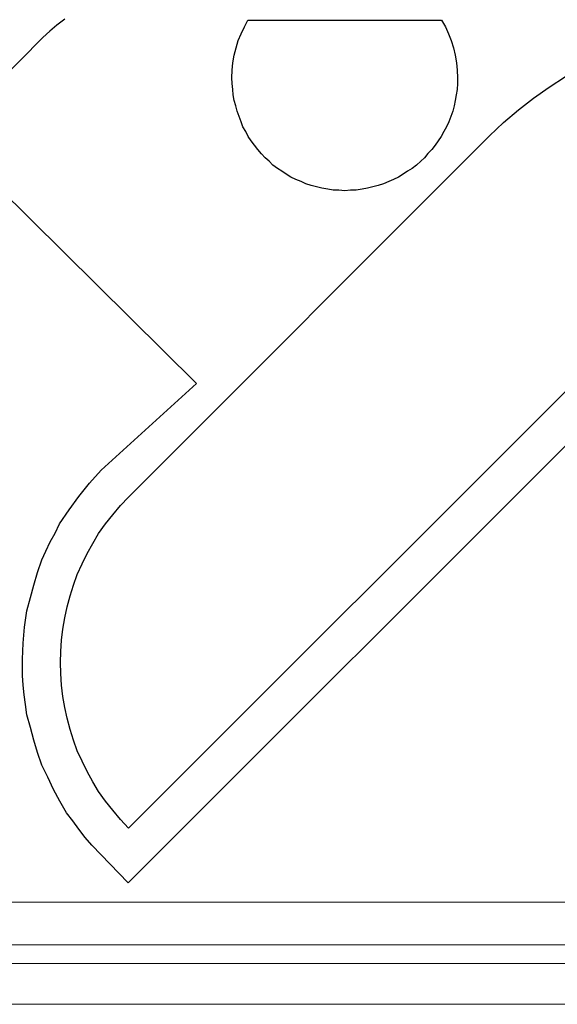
# Model space of a CAD drawing. Header units: metres. Extents: x 779 to 7046, y -512 to 9570.
# Tile 159 of 256: x 2479.075 to 2479.485, y -213.691 to -212.94. Entities that reach past the tile are written whole.
import ezdxf

# ---------------------------------------------------------------- set-up
doc = ezdxf.new("R2010")
doc.units = ezdxf.units.M
doc.linetypes.add('CIĄGłA', pattern=[0])
doc.layers.add('1__logo', color=7, linetype='Continuous')
doc.layers.add('PDF _Geometria', color=7, linetype='Continuous')
doc.layers.add('a___wymiary', color=9, linetype='Continuous', lineweight=18)

# ---------------------------------------------------------------- blocks, each defined once
blk = doc.blocks.new('B-B')
at = {"layer": '1__logo', "color": 18, "lineweight": 25, "true_color": 0x000000}
for p, q in [((25.42831, -76.00709, -10.04), (25.25822, -75.89073, -10.04)), ((25.42831, -76.00709, -10.04), (25.25822, -75.89073, -10.04)), ((25.19047, -76.17051, -10.04), (25.32517, -75.97182, -10.04)), ((25.19047, -76.17051, -10.04), (25.32517, -75.97182, -10.04)), ((25.19047, -76.17051, -10.04), (25.32517, -75.97182, -10.04)), ((25.19047, -76.17051, -10.04), (25.32517, -75.97182, -10.04)), ((25.43398, -76.0113, -10.04), (25.42831, -76.00709, -10.04)), ((25.43398, -76.0113, -10.04), (25.42831, -76.00709, -10.04)), ((25.43971, -76.01587, -10.04), (25.43398, -76.0113, -10.04)), ((25.43971, -76.01587, -10.04), (25.43398, -76.0113, -10.04)), ((25.44515, -76.02087, -10.04), (25.43971, -76.01587, -10.04)), ((25.44515, -76.02087, -10.04), (25.43971, -76.01587, -10.04)), ((24.94001, -76.08264, -10.04), (24.94721, -76.08093, -10.04)), ((24.94001, -76.08264, -10.04), (24.94721, -76.08093, -10.04)), ((24.94001, -76.08264, -10.04), (24.94721, -76.08093, -10.04)), ((24.94001, -76.08264, -10.04), (24.94721, -76.08093, -10.04)), ((24.94721, -76.08093, -10.04), (24.95955, -76.07863, -10.04)), ((24.94721, -76.08093, -10.04), (24.95955, -76.07863, -10.04)), ((24.94721, -76.08093, -10.04), (24.95955, -76.07863, -10.04)), ((24.94721, -76.08093, -10.04), (24.95955, -76.07863, -10.04)), ((24.95955, -76.07863, -10.04), (24.9716, -76.07676, -10.04)), ((24.95955, -76.07863, -10.04), (24.9716, -76.07676, -10.04)), ((24.95955, -76.07863, -10.04), (24.9716, -76.07676, -10.04)), ((24.95955, -76.07863, -10.04), (24.9716, -76.07676, -10.04)), ((24.9716, -76.07676, -10.04), (24.98379, -76.07561, -10.04)), ((24.9716, -76.07676, -10.04), (24.98379, -76.07561, -10.04)), ((24.9716, -76.07676, -10.04), (24.98379, -76.07561, -10.04)), ((24.9716, -76.07676, -10.04), (24.98379, -76.07561, -10.04)), ((24.98379, -76.07561, -10.04), (24.99648, -76.07513, -10.04)), ((24.98379, -76.07561, -10.04), (24.99648, -76.07513, -10.04)), ((24.98379, -76.07561, -10.04), (24.99648, -76.07513, -10.04)), ((24.98379, -76.07561, -10.04), (24.99648, -76.07513, -10.04)), ((24.99648, -76.07513, -10.04), (25.00675, -76.07585, -10.04)), ((24.99648, -76.07513, -10.04), (25.00675, -76.07585, -10.04)), ((24.99648, -76.07513, -10.04), (25.00675, -76.07585, -10.04)), ((24.99648, -76.07513, -10.04), (25.00675, -76.07585, -10.04)), ((25.00675, -76.07585, -10.04), (25.01667, -76.07663, -10.04)), ((25.00675, -76.07585, -10.04), (25.01667, -76.07663, -10.04)), ((25.00675, -76.07585, -10.04), (25.01667, -76.07663, -10.04)), ((25.00675, -76.07585, -10.04), (25.01667, -76.07663, -10.04)), ((25.01667, -76.07663, -10.04), (25.02665, -76.07778, -10.04)), ((25.01667, -76.07663, -10.04), (25.02665, -76.07778, -10.04)), ((25.01667, -76.07663, -10.04), (25.02665, -76.07778, -10.04)), ((25.01667, -76.07663, -10.04), (25.02665, -76.07778, -10.04)), ((25.02665, -76.07778, -10.04), (25.0367, -76.07929, -10.04)), ((25.02665, -76.07778, -10.04), (25.0367, -76.07929, -10.04)), ((25.02665, -76.07778, -10.04), (25.0367, -76.07929, -10.04)), ((25.02665, -76.07778, -10.04), (25.0367, -76.07929, -10.04)), ((25.0367, -76.07929, -10.04), (25.04378, -76.08097, -10.04)), ((25.0367, -76.07929, -10.04), (25.04378, -76.08097, -10.04)), ((25.0367, -76.07929, -10.04), (25.04378, -76.08097, -10.04)), ((25.0367, -76.07929, -10.04), (25.04378, -76.08097, -10.04)), ((25.04378, -76.08097, -10.04), (25.05129, -76.08296, -10.04)), ((25.04378, -76.08097, -10.04), (25.05129, -76.08296, -10.04)), ((25.04378, -76.08097, -10.04), (25.05129, -76.08296, -10.04)), ((25.04378, -76.08097, -10.04), (25.05129, -76.08296, -10.04)), ((24.9184, -76.08967, -10.04), (24.92582, -76.08716, -10.04)), ((24.9184, -76.08967, -10.04), (24.92582, -76.08716, -10.04)), ((24.9184, -76.08967, -10.04), (24.92582, -76.08716, -10.04)), ((24.9184, -76.08967, -10.04), (24.92582, -76.08716, -10.04)), ((24.92582, -76.08716, -10.04), (24.93288, -76.08472, -10.04)), ((24.92582, -76.08716, -10.04), (24.93288, -76.08472, -10.04)), ((24.92582, -76.08716, -10.04), (24.93288, -76.08472, -10.04)), ((24.92582, -76.08716, -10.04), (24.93288, -76.08472, -10.04)), ((24.93288, -76.08472, -10.04), (24.94001, -76.08264, -10.04)), ((24.93288, -76.08472, -10.04), (24.94001, -76.08264, -10.04)), ((24.93288, -76.08472, -10.04), (24.94001, -76.08264, -10.04)), ((24.93288, -76.08472, -10.04), (24.94001, -76.08264, -10.04)), ((25.05129, -76.08296, -10.04), (25.0585, -76.08537, -10.04)), ((25.05129, -76.08296, -10.04), (25.0585, -76.08537, -10.04)), ((25.05129, -76.08296, -10.04), (25.0585, -76.08537, -10.04)), ((25.05129, -76.08296, -10.04), (25.0585, -76.08537, -10.04)), ((25.0585, -76.08537, -10.04), (25.06601, -76.08735, -10.04)), ((25.0585, -76.08537, -10.04), (25.06601, -76.08735, -10.04)), ((25.0585, -76.08537, -10.04), (25.06601, -76.08735, -10.04)), ((25.0585, -76.08537, -10.04), (25.06601, -76.08735, -10.04)), ((25.06601, -76.08735, -10.04), (25.0779, -76.09265, -10.04)), ((25.06601, -76.08735, -10.04), (25.0779, -76.09265, -10.04)), ((25.06601, -76.08735, -10.04), (25.0779, -76.09265, -10.04)), ((25.06601, -76.08735, -10.04), (25.0779, -76.09265, -10.04)), ((24.90046, -76.09827, -10.04), (24.90943, -76.09397, -10.04)), ((24.90046, -76.09827, -10.04), (24.90943, -76.09397, -10.04)), ((24.90046, -76.09827, -10.04), (24.90943, -76.09397, -10.04)), ((24.90046, -76.09827, -10.04), (24.90943, -76.09397, -10.04)), ((24.90943, -76.09397, -10.04), (24.9184, -76.08967, -10.04)), ((24.90943, -76.09397, -10.04), (24.9184, -76.08967, -10.04)), ((24.90943, -76.09397, -10.04), (24.9184, -76.08967, -10.04)), ((24.90943, -76.09397, -10.04), (24.9184, -76.08967, -10.04)), ((25.0779, -76.09265, -10.04), (25.08942, -76.09802, -10.04)), ((25.0779, -76.09265, -10.04), (25.08942, -76.09802, -10.04)), ((25.0779, -76.09265, -10.04), (25.08942, -76.09802, -10.04)), ((25.0779, -76.09265, -10.04), (25.08942, -76.09802, -10.04)), ((24.88273, -76.10797, -10.04), (24.89156, -76.10294, -10.04)), ((24.88273, -76.10797, -10.04), (24.89156, -76.10294, -10.04)), ((24.88273, -76.10797, -10.04), (24.89156, -76.10294, -10.04)), ((24.88273, -76.10797, -10.04), (24.89156, -76.10294, -10.04)), ((24.89156, -76.10294, -10.04), (24.90046, -76.09827, -10.04)), ((24.89156, -76.10294, -10.04), (24.90046, -76.09827, -10.04)), ((24.89156, -76.10294, -10.04), (24.90046, -76.09827, -10.04)), ((24.89156, -76.10294, -10.04), (24.90046, -76.09827, -10.04)), ((25.08942, -76.09802, -10.04), (25.10071, -76.10419, -10.04)), ((25.08942, -76.09802, -10.04), (25.10071, -76.10419, -10.04)), ((25.08942, -76.09802, -10.04), (25.10071, -76.10419, -10.04)), ((25.08942, -76.09802, -10.04), (25.10071, -76.10419, -10.04)), ((24.87446, -76.11401, -10.04), (24.88273, -76.10797, -10.04)), ((24.87446, -76.11401, -10.04), (24.88273, -76.10797, -10.04)), ((24.87446, -76.11401, -10.04), (24.88273, -76.10797, -10.04)), ((24.87446, -76.11401, -10.04), (24.88273, -76.10797, -10.04)), ((24.94535, -76.11133, -10.04), (24.954, -76.10934, -10.04)), ((24.94535, -76.11133, -10.04), (24.954, -76.10934, -10.04)), ((24.94535, -76.11133, -10.04), (24.954, -76.10934, -10.04)), ((24.94535, -76.11133, -10.04), (24.954, -76.10934, -10.04)), ((24.954, -76.10934, -10.04), (24.96229, -76.10742, -10.04)), ((24.954, -76.10934, -10.04), (24.96229, -76.10742, -10.04)), ((24.954, -76.10934, -10.04), (24.96229, -76.10742, -10.04)), ((24.954, -76.10934, -10.04), (24.96229, -76.10742, -10.04)), ((24.96229, -76.10742, -10.04), (24.97071, -76.10623, -10.04)), ((24.96229, -76.10742, -10.04), (24.97071, -76.10623, -10.04)), ((24.96229, -76.10742, -10.04), (24.97071, -76.10623, -10.04)), ((24.96229, -76.10742, -10.04), (24.97071, -76.10623, -10.04)), ((24.97071, -76.10623, -10.04), (24.97913, -76.10504, -10.04)), ((24.97071, -76.10623, -10.04), (24.97913, -76.10504, -10.04)), ((24.97071, -76.10623, -10.04), (24.97913, -76.10504, -10.04)), ((24.97071, -76.10623, -10.04), (24.97913, -76.10504, -10.04)), ((24.97913, -76.10504, -10.04), (24.98768, -76.10457, -10.04)), ((24.97913, -76.10504, -10.04), (24.98768, -76.10457, -10.04)), ((24.97913, -76.10504, -10.04), (24.98768, -76.10457, -10.04)), ((24.97913, -76.10504, -10.04), (24.98768, -76.10457, -10.04)), ((24.98768, -76.10457, -10.04), (24.9963, -76.10447, -10.04)), ((24.98768, -76.10457, -10.04), (24.9963, -76.10447, -10.04)), ((24.98768, -76.10457, -10.04), (24.9963, -76.10447, -10.04)), ((24.98768, -76.10457, -10.04), (24.9963, -76.10447, -10.04)), ((24.9963, -76.10447, -10.04), (25.005, -76.10473, -10.04)), ((24.9963, -76.10447, -10.04), (25.005, -76.10473, -10.04)), ((24.9963, -76.10447, -10.04), (25.005, -76.10473, -10.04)), ((24.9963, -76.10447, -10.04), (25.005, -76.10473, -10.04)), ((25.005, -76.10473, -10.04), (25.01375, -76.10535, -10.04)), ((25.005, -76.10473, -10.04), (25.01375, -76.10535, -10.04)), ((25.005, -76.10473, -10.04), (25.01375, -76.10535, -10.04)), ((25.005, -76.10473, -10.04), (25.01375, -76.10535, -10.04)), ((25.01375, -76.10535, -10.04), (25.02222, -76.10641, -10.04)), ((25.01375, -76.10535, -10.04), (25.02222, -76.10641, -10.04)), ((25.01375, -76.10535, -10.04), (25.02222, -76.10641, -10.04)), ((25.01375, -76.10535, -10.04), (25.02222, -76.10641, -10.04)), ((25.02222, -76.10641, -10.04), (25.03075, -76.10782, -10.04)), ((25.02222, -76.10641, -10.04), (25.03075, -76.10782, -10.04)), ((25.02222, -76.10641, -10.04), (25.03075, -76.10782, -10.04)), ((25.02222, -76.10641, -10.04), (25.03075, -76.10782, -10.04)), ((25.03075, -76.10782, -10.04), (25.03941, -76.10997, -10.04)), ((25.03075, -76.10782, -10.04), (25.03941, -76.10997, -10.04)), ((25.03075, -76.10782, -10.04), (25.03941, -76.10997, -10.04)), ((25.03075, -76.10782, -10.04), (25.03941, -76.10997, -10.04)), ((25.03941, -76.10997, -10.04), (25.04771, -76.11218, -10.04)), ((25.03941, -76.10997, -10.04), (25.04771, -76.11218, -10.04)), ((25.03941, -76.10997, -10.04), (25.04771, -76.11218, -10.04)), ((25.03941, -76.10997, -10.04), (25.04771, -76.11218, -10.04)), ((25.10071, -76.10419, -10.04), (25.11214, -76.11108, -10.04)), ((25.10071, -76.10419, -10.04), (25.11214, -76.11108, -10.04)), ((25.10071, -76.10419, -10.04), (25.11214, -76.11108, -10.04)), ((25.10071, -76.10419, -10.04), (25.11214, -76.11108, -10.04)), ((25.11214, -76.11108, -10.04), (25.19047, -76.17051, -10.04)), ((25.11214, -76.11108, -10.04), (25.19047, -76.17051, -10.04)), ((25.11214, -76.11108, -10.04), (25.19047, -76.17051, -10.04)), ((25.11214, -76.11108, -10.04), (25.19047, -76.17051, -10.04)), ((24.86619, -76.12006, -10.04), (24.87446, -76.11401, -10.04)), ((24.86619, -76.12006, -10.04), (24.87446, -76.11401, -10.04)), ((24.86619, -76.12006, -10.04), (24.87446, -76.11401, -10.04)), ((24.86619, -76.12006, -10.04), (24.87446, -76.11401, -10.04)), ((24.92147, -76.12029, -10.04), (24.92912, -76.11698, -10.04)), ((24.92147, -76.12029, -10.04), (24.92912, -76.11698, -10.04)), ((24.92147, -76.12029, -10.04), (24.92912, -76.11698, -10.04)), ((24.92147, -76.12029, -10.04), (24.92912, -76.11698, -10.04)), ((24.92912, -76.11698, -10.04), (24.9372, -76.11398, -10.04)), ((24.92912, -76.11698, -10.04), (24.9372, -76.11398, -10.04)), ((24.92912, -76.11698, -10.04), (24.9372, -76.11398, -10.04)), ((24.92912, -76.11698, -10.04), (24.9372, -76.11398, -10.04)), ((24.9372, -76.11398, -10.04), (24.94535, -76.11133, -10.04)), ((24.9372, -76.11398, -10.04), (24.94535, -76.11133, -10.04)), ((24.9372, -76.11398, -10.04), (24.94535, -76.11133, -10.04)), ((24.9372, -76.11398, -10.04), (24.94535, -76.11133, -10.04)), ((25.04771, -76.11218, -10.04), (25.05615, -76.11512, -10.04)), ((25.04771, -76.11218, -10.04), (25.05615, -76.11512, -10.04)), ((25.04771, -76.11218, -10.04), (25.05615, -76.11512, -10.04)), ((25.04771, -76.11218, -10.04), (25.05615, -76.11512, -10.04)), ((25.05615, -76.11512, -10.04), (25.06423, -76.11812, -10.04)), ((25.05615, -76.11512, -10.04), (25.06423, -76.11812, -10.04)), ((25.05615, -76.11512, -10.04), (25.06423, -76.11812, -10.04)), ((25.05615, -76.11512, -10.04), (25.06423, -76.11812, -10.04)), ((25.06423, -76.11812, -10.04), (25.07244, -76.12185, -10.04)), ((25.06423, -76.11812, -10.04), (25.07244, -76.12185, -10.04)), ((25.06423, -76.11812, -10.04), (25.07244, -76.12185, -10.04)), ((25.06423, -76.11812, -10.04), (25.07244, -76.12185, -10.04)), ((24.85836, -76.12641, -10.04), (24.86619, -76.12006, -10.04)), ((24.85836, -76.12641, -10.04), (24.86619, -76.12006, -10.04)), ((24.85836, -76.12641, -10.04), (24.86619, -76.12006, -10.04)), ((24.85836, -76.12641, -10.04), (24.86619, -76.12006, -10.04)), ((24.90601, -76.12805, -10.04), (24.91353, -76.12402, -10.04)), ((24.90601, -76.12805, -10.04), (24.91353, -76.12402, -10.04)), ((24.90601, -76.12805, -10.04), (24.91353, -76.12402, -10.04)), ((24.90601, -76.12805, -10.04), (24.91353, -76.12402, -10.04)), ((24.91353, -76.12402, -10.04), (24.92147, -76.12029, -10.04)), ((24.91353, -76.12402, -10.04), (24.92147, -76.12029, -10.04)), ((24.91353, -76.12402, -10.04), (24.92147, -76.12029, -10.04)), ((24.91353, -76.12402, -10.04), (24.92147, -76.12029, -10.04)), ((25.07244, -76.12185, -10.04), (25.08035, -76.12601, -10.04)), ((25.07244, -76.12185, -10.04), (25.08035, -76.12601, -10.04)), ((25.07244, -76.12185, -10.04), (25.08035, -76.12601, -10.04)), ((25.07244, -76.12185, -10.04), (25.08035, -76.12601, -10.04)), ((25.08035, -76.12601, -10.04), (25.08833, -76.13054, -10.04)), ((25.08035, -76.12601, -10.04), (25.08833, -76.13054, -10.04)), ((25.08035, -76.12601, -10.04), (25.08833, -76.13054, -10.04)), ((25.08035, -76.12601, -10.04), (25.08833, -76.13054, -10.04)), ((24.8453, -76.13899, -10.04), (24.85059, -76.13311, -10.04)), ((24.8453, -76.13899, -10.04), (24.85059, -76.13311, -10.04)), ((24.8453, -76.13899, -10.04), (24.85059, -76.13311, -10.04)), ((24.8453, -76.13899, -10.04), (24.85059, -76.13311, -10.04)), ((24.85059, -76.13311, -10.04), (24.85836, -76.12641, -10.04)), ((24.85059, -76.13311, -10.04), (24.85836, -76.12641, -10.04)), ((24.85059, -76.13311, -10.04), (24.85836, -76.12641, -10.04)), ((24.85059, -76.13311, -10.04), (24.85836, -76.12641, -10.04)), ((24.89125, -76.13757, -10.04), (24.89856, -76.13245, -10.04)), ((24.89125, -76.13757, -10.04), (24.89856, -76.13245, -10.04)), ((24.89125, -76.13757, -10.04), (24.89856, -76.13245, -10.04)), ((24.89125, -76.13757, -10.04), (24.89856, -76.13245, -10.04)), ((24.89856, -76.13245, -10.04), (24.90601, -76.12805, -10.04)), ((24.89856, -76.13245, -10.04), (24.90601, -76.12805, -10.04)), ((24.89856, -76.13245, -10.04), (24.90601, -76.12805, -10.04)), ((24.89856, -76.13245, -10.04), (24.90601, -76.12805, -10.04)), ((25.08833, -76.13054, -10.04), (25.09566, -76.13556, -10.04)), ((25.08833, -76.13054, -10.04), (25.09566, -76.13556, -10.04)), ((25.08833, -76.13054, -10.04), (25.09566, -76.13556, -10.04)), ((25.08833, -76.13054, -10.04), (25.09566, -76.13556, -10.04)), ((24.83993, -76.14449, -10.04), (24.8453, -76.13899, -10.04)), ((24.83993, -76.14449, -10.04), (24.8453, -76.13899, -10.04)), ((24.83993, -76.14449, -10.04), (24.8453, -76.13899, -10.04)), ((24.83993, -76.14449, -10.04), (24.8453, -76.13899, -10.04)), ((24.8843, -76.14262, -10.04), (24.89125, -76.13757, -10.04)), ((24.8843, -76.14262, -10.04), (24.89125, -76.13757, -10.04)), ((24.8843, -76.14262, -10.04), (24.89125, -76.13757, -10.04)), ((24.8843, -76.14262, -10.04), (24.89125, -76.13757, -10.04)), ((25.09566, -76.13556, -10.04), (25.41696, -76.35565, -10.04)), ((25.09566, -76.13556, -10.04), (25.41696, -76.35565, -10.04)), ((25.09566, -76.13556, -10.04), (25.41696, -76.35565, -10.04)), ((25.09566, -76.13556, -10.04), (25.41696, -76.35565, -10.04)), ((24.83464, -76.15036, -10.04), (24.83993, -76.14449, -10.04)), ((24.83464, -76.15036, -10.04), (24.83993, -76.14449, -10.04)), ((24.83464, -76.15036, -10.04), (24.83993, -76.14449, -10.04)), ((24.83464, -76.15036, -10.04), (24.83993, -76.14449, -10.04)), ((24.87103, -76.15411, -10.04), (24.87748, -76.1484, -10.04)), ((24.87103, -76.15411, -10.04), (24.87748, -76.1484, -10.04)), ((24.87103, -76.15411, -10.04), (24.87748, -76.1484, -10.04)), ((24.87103, -76.15411, -10.04), (24.87748, -76.1484, -10.04)), ((24.87748, -76.1484, -10.04), (24.8843, -76.14262, -10.04)), ((24.87748, -76.1484, -10.04), (24.8843, -76.14262, -10.04)), ((24.87748, -76.1484, -10.04), (24.8843, -76.14262, -10.04)), ((24.87748, -76.1484, -10.04), (24.8843, -76.14262, -10.04)), ((24.82978, -76.15653, -10.04), (24.83464, -76.15036, -10.04)), ((24.82978, -76.15653, -10.04), (24.83464, -76.15036, -10.04)), ((24.82978, -76.15653, -10.04), (24.83464, -76.15036, -10.04)), ((24.82978, -76.15653, -10.04), (24.83464, -76.15036, -10.04)), ((24.86472, -76.16054, -10.04), (24.87103, -76.15411, -10.04)), ((24.86472, -76.16054, -10.04), (24.87103, -76.15411, -10.04)), ((24.86472, -76.16054, -10.04), (24.87103, -76.15411, -10.04)), ((24.86472, -76.16054, -10.04), (24.87103, -76.15411, -10.04)), ((25.41597, -76.15669, -10.04), (25.42026, -76.15551, -10.04)), ((25.41597, -76.15669, -10.04), (25.42026, -76.15551, -10.04)), ((25.42026, -76.15551, -10.04), (25.42455, -76.15434, -10.04)), ((25.42026, -76.15551, -10.04), (25.42455, -76.15434, -10.04)), ((25.42455, -76.15434, -10.04), (25.43043, -76.15362, -10.04)), ((25.42455, -76.15434, -10.04), (25.43043, -76.15362, -10.04)), ((25.43043, -76.15362, -10.04), (25.43594, -76.15297, -10.04)), ((25.43043, -76.15362, -10.04), (25.43594, -76.15297, -10.04)), ((25.43594, -76.15297, -10.04), (25.44196, -76.15297, -10.04)), ((25.43594, -76.15297, -10.04), (25.44196, -76.15297, -10.04)), ((25.44196, -76.15297, -10.04), (25.44767, -76.15341, -10.04)), ((25.44196, -76.15297, -10.04), (25.44767, -76.15341, -10.04)), ((25.44767, -76.15341, -10.04), (25.45339, -76.15385, -10.04)), ((25.44767, -76.15341, -10.04), (25.45339, -76.15385, -10.04)), ((25.45339, -76.15385, -10.04), (25.45888, -76.15508, -10.04)), ((25.45339, -76.15385, -10.04), (25.45888, -76.15508, -10.04)), ((25.45888, -76.15508, -10.04), (25.46444, -76.15668, -10.04)), ((25.45888, -76.15508, -10.04), (25.46444, -76.15668, -10.04)), ((24.80652, -76.18904, -10.04), (24.82978, -76.15653, -10.04)), ((24.80652, -76.18904, -10.04), (24.82978, -76.15653, -10.04)), ((24.80652, -76.18904, -10.04), (24.82978, -76.15653, -10.04)), ((24.80652, -76.18904, -10.04), (24.82978, -76.15653, -10.04)), ((24.82978, -76.15653, -10.04), (24.82978, -76.15653, -10.04)), ((24.82978, -76.15653, -10.04), (24.82978, -76.15653, -10.04)), ((24.85883, -76.16728, -10.04), (24.86472, -76.16054, -10.04)), ((24.85883, -76.16728, -10.04), (24.86472, -76.16054, -10.04)), ((24.85883, -76.16728, -10.04), (24.86472, -76.16054, -10.04)), ((24.85883, -76.16728, -10.04), (24.86472, -76.16054, -10.04)), ((25.39651, -76.16519, -10.04), (25.40024, -76.163, -10.04)), ((25.39651, -76.16519, -10.04), (25.40024, -76.163, -10.04)), ((25.40024, -76.163, -10.04), (25.40403, -76.16116, -10.04)), ((25.40024, -76.163, -10.04), (25.40403, -76.16116, -10.04)), ((25.40403, -76.16116, -10.04), (25.40782, -76.15933, -10.04)), ((25.40403, -76.16116, -10.04), (25.40782, -76.15933, -10.04)), ((25.40782, -76.15933, -10.04), (25.41204, -76.15779, -10.04)), ((25.40782, -76.15933, -10.04), (25.41204, -76.15779, -10.04)), ((25.41204, -76.15779, -10.04), (25.41597, -76.15669, -10.04)), ((25.41204, -76.15779, -10.04), (25.41597, -76.15669, -10.04)), ((25.46444, -76.15668, -10.04), (25.47, -76.15827, -10.04)), ((25.46444, -76.15668, -10.04), (25.47, -76.15827, -10.04)), ((25.47, -76.15827, -10.04), (25.49705, -76.30353, -10.04)), ((25.47, -76.15827, -10.04), (25.49705, -76.30353, -10.04)), ((24.85301, -76.17437, -10.04), (24.85883, -76.16728, -10.04)), ((24.85301, -76.17437, -10.04), (24.85883, -76.16728, -10.04)), ((24.85301, -76.17437, -10.04), (24.85883, -76.16728, -10.04)), ((24.85301, -76.17437, -10.04), (24.85883, -76.16728, -10.04)), ((25.3862, -76.17238, -10.04), (25.38943, -76.16952, -10.04)), ((25.3862, -76.17238, -10.04), (25.38943, -76.16952, -10.04)), ((25.38943, -76.16952, -10.04), (25.39279, -76.16739, -10.04)), ((25.38943, -76.16952, -10.04), (25.39279, -76.16739, -10.04)), ((25.39279, -76.16739, -10.04), (25.39651, -76.16519, -10.04)), ((25.39279, -76.16739, -10.04), (25.39651, -76.16519, -10.04)), ((24.84763, -76.18176, -10.04), (24.85301, -76.17437, -10.04)), ((24.84763, -76.18176, -10.04), (24.85301, -76.17437, -10.04)), ((24.84763, -76.18176, -10.04), (24.85301, -76.17437, -10.04)), ((24.84763, -76.18176, -10.04), (24.85301, -76.17437, -10.04)), ((25.37725, -76.18081, -10.04), (25.38005, -76.17766, -10.04)), ((25.37725, -76.18081, -10.04), (25.38005, -76.17766, -10.04)), ((25.38005, -76.17766, -10.04), (25.38291, -76.17487, -10.04)), ((25.38005, -76.17766, -10.04), (25.38291, -76.17487, -10.04)), ((25.38291, -76.17487, -10.04), (25.3862, -76.17238, -10.04)), ((25.38291, -76.17487, -10.04), (25.3862, -76.17238, -10.04)), ((24.84763, -76.18176, -10.04), (24.84763, -76.18176, -10.04)), ((25.31805, -76.50445, -10.04), (24.84763, -76.18176, -10.04)), ((25.31805, -76.50445, -10.04), (24.84763, -76.18176, -10.04)), ((25.31805, -76.50445, -10.04), (24.84763, -76.18176, -10.04)), ((25.31805, -76.50445, -10.04), (24.84763, -76.18176, -10.04)), ((24.84763, -76.18176, -10.04), (24.84763, -76.18176, -10.04)), ((25.37166, -76.18711, -10.04), (25.37446, -76.18396, -10.04)), ((25.37166, -76.18711, -10.04), (25.37446, -76.18396, -10.04)), ((25.37446, -76.18396, -10.04), (25.37725, -76.18081, -10.04)), ((25.37446, -76.18396, -10.04), (25.37725, -76.18081, -10.04)), ((25.30495, -76.53094, -10.04), (24.80652, -76.18904, -10.04)), ((25.30495, -76.53094, -10.04), (24.80652, -76.18904, -10.04)), ((25.30495, -76.53094, -10.04), (24.80652, -76.18904, -10.04)), ((25.30495, -76.53094, -10.04), (24.80652, -76.18904, -10.04)), ((25.3673, -76.19393, -10.04), (25.3693, -76.19055, -10.04)), ((25.3673, -76.19393, -10.04), (25.3693, -76.19055, -10.04)), ((25.3693, -76.19055, -10.04), (25.37166, -76.18711, -10.04)), ((25.3693, -76.19055, -10.04), (25.37166, -76.18711, -10.04)), ((25.36143, -76.2048, -10.04), (25.363, -76.20112, -10.04)), ((25.36143, -76.2048, -10.04), (25.363, -76.20112, -10.04)), ((25.363, -76.20112, -10.04), (25.36493, -76.19738, -10.04)), ((25.363, -76.20112, -10.04), (25.36493, -76.19738, -10.04)), ((25.36493, -76.19738, -10.04), (25.3673, -76.19393, -10.04)), ((25.36493, -76.19738, -10.04), (25.3673, -76.19393, -10.04)), ((25.35836, -76.21251, -10.04), (25.35986, -76.20847, -10.04)), ((25.35836, -76.21251, -10.04), (25.35986, -76.20847, -10.04)), ((25.35986, -76.20847, -10.04), (25.36143, -76.2048, -10.04)), ((25.35986, -76.20847, -10.04), (25.36143, -76.2048, -10.04)), ((25.35722, -76.21648, -10.04), (25.35836, -76.21251, -10.04)), ((25.35722, -76.21648, -10.04), (25.35836, -76.21251, -10.04)), ((25.35537, -76.22471, -10.04), (25.35651, -76.22074, -10.04)), ((25.35537, -76.22471, -10.04), (25.35651, -76.22074, -10.04)), ((25.35651, -76.22074, -10.04), (25.35722, -76.21648, -10.04)), ((25.35651, -76.22074, -10.04), (25.35722, -76.21648, -10.04)), ((25.35468, -76.23311, -10.04), (25.35502, -76.22891, -10.04)), ((25.35468, -76.23311, -10.04), (25.35502, -76.22891, -10.04)), ((25.35502, -76.22891, -10.04), (25.35537, -76.22471, -10.04)), ((25.35502, -76.22891, -10.04), (25.35537, -76.22471, -10.04)), ((25.35433, -76.2373, -10.04), (25.35468, -76.23311, -10.04)), ((25.35433, -76.2373, -10.04), (25.35468, -76.23311, -10.04)), ((25.35442, -76.2418, -10.04), (25.35433, -76.2373, -10.04)), ((25.35442, -76.2418, -10.04), (25.35433, -76.2373, -10.04)), ((25.35444, -76.24593, -10.04), (25.35442, -76.2418, -10.04)), ((25.35444, -76.24593, -10.04), (25.35442, -76.2418, -10.04)), ((25.35525, -76.25028, -10.04), (25.35444, -76.24593, -10.04)), ((25.35525, -76.25028, -10.04), (25.35444, -76.24593, -10.04)), ((25.3557, -76.25471, -10.04), (25.35525, -76.25028, -10.04)), ((25.3557, -76.25471, -10.04), (25.35525, -76.25028, -10.04)), ((25.35687, -76.259, -10.04), (25.3557, -76.25471, -10.04)), ((25.3557, -76.25471, -10.04), (25.3557, -76.25471, -10.04)), ((25.35687, -76.259, -10.04), (25.3557, -76.25471, -10.04)), ((25.3557, -76.25471, -10.04), (25.3557, -76.25471, -10.04)), ((25.35768, -76.26336, -10.04), (25.35687, -76.259, -10.04)), ((25.35768, -76.26336, -10.04), (25.35687, -76.259, -10.04)), ((25.35922, -76.26758, -10.04), (25.35768, -76.26336, -10.04)), ((25.35922, -76.26758, -10.04), (25.35768, -76.26336, -10.04)), ((25.36069, -76.27144, -10.04), (25.35922, -76.26758, -10.04)), ((25.36069, -76.27144, -10.04), (25.35922, -76.26758, -10.04)), ((25.36253, -76.27523, -10.04), (25.36069, -76.27144, -10.04)), ((25.36253, -76.27523, -10.04), (25.36069, -76.27144, -10.04)), ((25.36436, -76.27902, -10.04), (25.36253, -76.27523, -10.04)), ((25.36436, -76.27902, -10.04), (25.36253, -76.27523, -10.04)), ((25.36619, -76.28281, -10.04), (25.36436, -76.27902, -10.04)), ((25.36619, -76.28281, -10.04), (25.36436, -76.27902, -10.04)), ((25.36875, -76.28647, -10.04), (25.36619, -76.28281, -10.04)), ((25.36875, -76.28647, -10.04), (25.36619, -76.28281, -10.04)), ((25.37088, -76.28983, -10.04), (25.36875, -76.28647, -10.04)), ((25.37088, -76.28983, -10.04), (25.36875, -76.28647, -10.04)), ((25.37337, -76.29313, -10.04), (25.37088, -76.28983, -10.04)), ((25.37337, -76.29313, -10.04), (25.37088, -76.28983, -10.04)), ((25.37623, -76.29635, -10.04), (25.37337, -76.29313, -10.04)), ((25.37623, -76.29635, -10.04), (25.37337, -76.29313, -10.04)), ((25.37902, -76.29921, -10.04), (25.37623, -76.29635, -10.04)), ((25.37902, -76.29921, -10.04), (25.37623, -76.29635, -10.04)), ((25.3818, -76.30208, -10.04), (25.37902, -76.29921, -10.04)), ((25.3818, -76.30208, -10.04), (25.37902, -76.29921, -10.04)), ((25.38496, -76.30487, -10.04), (25.3818, -76.30208, -10.04)), ((25.38496, -76.30487, -10.04), (25.3818, -76.30208, -10.04)), ((25.38847, -76.3076, -10.04), (25.38496, -76.30487, -10.04)), ((25.38847, -76.3076, -10.04), (25.38496, -76.30487, -10.04)), ((25.49705, -76.30353, -10.04), (25.49251, -76.30738, -10.04)), ((25.49705, -76.30353, -10.04), (25.49251, -76.30738, -10.04)), ((25.39155, -76.31003, -10.04), (25.38847, -76.3076, -10.04)), ((25.39155, -76.31003, -10.04), (25.38847, -76.3076, -10.04)), ((25.39529, -76.31196, -10.04), (25.39155, -76.31003, -10.04)), ((25.39529, -76.31196, -10.04), (25.39155, -76.31003, -10.04)), ((25.39874, -76.31433, -10.04), (25.39529, -76.31196, -10.04)), ((25.39874, -76.31433, -10.04), (25.39529, -76.31196, -10.04)), ((25.48315, -76.31363, -10.04), (25.47805, -76.31646, -10.04)), ((25.48315, -76.31363, -10.04), (25.47805, -76.31646, -10.04)), ((25.48783, -76.31051, -10.04), (25.48315, -76.31363, -10.04)), ((25.48783, -76.31051, -10.04), (25.48315, -76.31363, -10.04)), ((25.49251, -76.30738, -10.04), (25.48783, -76.31051, -10.04)), ((25.49251, -76.30738, -10.04), (25.48783, -76.31051, -10.04)), ((25.40248, -76.31626, -10.04), (25.39874, -76.31433, -10.04)), ((25.40248, -76.31626, -10.04), (25.39874, -76.31433, -10.04)), ((25.40616, -76.31783, -10.04), (25.40248, -76.31626, -10.04)), ((25.40616, -76.31783, -10.04), (25.40248, -76.31626, -10.04)), ((25.40983, -76.3194, -10.04), (25.40616, -76.31783, -10.04)), ((25.40983, -76.3194, -10.04), (25.40616, -76.31783, -10.04)), ((25.41387, -76.3209, -10.04), (25.40983, -76.3194, -10.04)), ((25.41387, -76.3209, -10.04), (25.40983, -76.3194, -10.04)), ((25.41784, -76.32204, -10.04), (25.41387, -76.3209, -10.04)), ((25.41784, -76.32204, -10.04), (25.41387, -76.3209, -10.04)), ((25.46719, -76.32074, -10.04), (25.46181, -76.32212, -10.04)), ((25.46719, -76.32074, -10.04), (25.46181, -76.32212, -10.04)), ((25.4728, -76.31857, -10.04), (25.46719, -76.32074, -10.04)), ((25.4728, -76.31857, -10.04), (25.46719, -76.32074, -10.04)), ((25.47805, -76.31646, -10.04), (25.4728, -76.31857, -10.04)), ((25.47805, -76.31646, -10.04), (25.4728, -76.31857, -10.04)), ((25.42181, -76.32318, -10.04), (25.41784, -76.32204, -10.04)), ((25.42181, -76.32318, -10.04), (25.41784, -76.32204, -10.04)), ((25.42607, -76.32389, -10.04), (25.42181, -76.32318, -10.04)), ((25.42607, -76.32389, -10.04), (25.42181, -76.32318, -10.04)), ((25.43034, -76.3246, -10.04), (25.42607, -76.32389, -10.04)), ((25.43034, -76.3246, -10.04), (25.42607, -76.32389, -10.04)), ((25.43454, -76.32494, -10.04), (25.43034, -76.3246, -10.04)), ((25.43454, -76.32494, -10.04), (25.43034, -76.3246, -10.04)), ((25.43867, -76.32493, -10.04), (25.43454, -76.32494, -10.04)), ((25.43867, -76.32493, -10.04), (25.43454, -76.32494, -10.04)), ((25.44316, -76.32484, -10.04), (25.43867, -76.32493, -10.04)), ((25.44316, -76.32484, -10.04), (25.43867, -76.32493, -10.04)), ((25.44729, -76.32482, -10.04), (25.44316, -76.32484, -10.04)), ((25.44729, -76.32482, -10.04), (25.44316, -76.32484, -10.04)), ((25.45171, -76.32437, -10.04), (25.44729, -76.32482, -10.04)), ((25.45171, -76.32437, -10.04), (25.44729, -76.32482, -10.04)), ((25.45607, -76.32356, -10.04), (25.45171, -76.32437, -10.04)), ((25.45607, -76.32356, -10.04), (25.45171, -76.32437, -10.04)), ((25.46181, -76.32212, -10.04), (25.45607, -76.32356, -10.04)), ((25.46181, -76.32212, -10.04), (25.45607, -76.32356, -10.04)), ((25.41696, -76.35565, -10.04), (25.42909, -76.36428, -10.04)), ((25.41696, -76.35565, -10.04), (25.42909, -76.36428, -10.04)), ((25.41696, -76.35565, -10.04), (25.42909, -76.36428, -10.04)), ((25.41696, -76.35565, -10.04), (25.42909, -76.36428, -10.04)), ((25.42909, -76.36428, -10.04), (25.44063, -76.37378, -10.04)), ((25.42909, -76.36428, -10.04), (25.44063, -76.37378, -10.04)), ((25.42909, -76.36428, -10.04), (25.44063, -76.37378, -10.04)), ((25.42909, -76.36428, -10.04), (25.44063, -76.37378, -10.04)), ((25.44063, -76.37378, -10.04), (25.45144, -76.38342, -10.04)), ((25.44063, -76.37378, -10.04), (25.45144, -76.38342, -10.04)), ((25.44063, -76.37378, -10.04), (25.45144, -76.38342, -10.04)), ((25.44063, -76.37378, -10.04), (25.45144, -76.38342, -10.04)), ((25.45144, -76.38342, -10.04), (25.46196, -76.39348, -10.04)), ((25.45144, -76.38342, -10.04), (25.46196, -76.39348, -10.04)), ((25.45144, -76.38342, -10.04), (25.46196, -76.39348, -10.04)), ((25.45144, -76.38342, -10.04), (25.46196, -76.39348, -10.04)), ((25.46196, -76.39348, -10.04), (25.47224, -76.40434, -10.04)), ((25.46196, -76.39348, -10.04), (25.47224, -76.40434, -10.04)), ((25.46196, -76.39348, -10.04), (25.47224, -76.40434, -10.04)), ((25.46196, -76.39348, -10.04), (25.47224, -76.40434, -10.04))]:
    blk.add_line(p, q, dxfattribs=at)
at = {"layer": 'a___wymiary', "color": 18, "true_color": 0x000000}
for p, q in [((24.80483, -76.68546, -10.04), (23.44844, -69.40339, -10.04)), ((23.48172, -69.4125, -10.04), (24.8326, -76.66499, -10.04)), ((24.84598, -76.65882, -10.04), (23.49643, -69.41343, -10.04)), ((23.53095, -69.42072, -10.04), (24.87557, -76.63959, -10.04))]:
    blk.add_line(p, q, dxfattribs=at)

msp = doc.modelspace()

# ---------------------------------------------------------------- block references
at = {"layer": 'PDF _Geometria', "linetype": 'CIĄGłA', "rotation": 79.44877770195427}
msp.add_blockref('B-B', (2399.71412, -224.03405, 10.04), dxfattribs=at)

doc.saveas('drawing.dxf')
